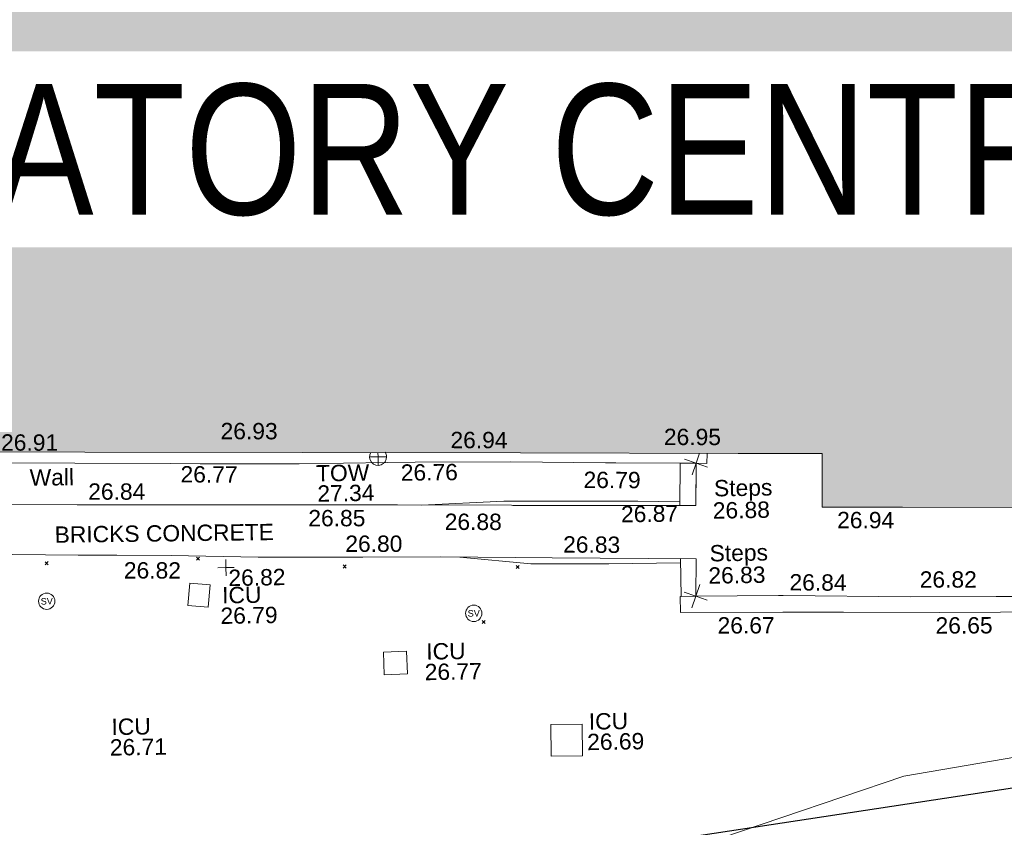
# Model space of a CAD drawing. Header units: millimetres. Extents: x -290717 to 520720, y -88450 to 287762.
# Tile 233 of 256: x 93907 to 116515, y -39666 to -21134. Entities that reach past the tile are written whole.
import ezdxf

# ---------------------------------------------------------------- set-up
doc = ezdxf.new("R2010")
doc.units = ezdxf.units.MM
doc.linetypes.add('IMPORT-UG_ELEC_STREET LIGHTING_QLB2 _2_', pattern=[2700, 1500, -300, 0, -250, 150, -300, 0, -200])
for name, color, linetype, lineweight, true_color in [('00_TOPO_SERV_STOP_VALVE', 7, 'Continuous', 9, 0x666666), ('00_TOPO_TOP_OF_WALL', 7, 'Continuous', 9, 0x666666), ('00_UAV_BUILDING_OUTLINE', 5, 'Continuous', 9, 0x0000ff), ('00_UAV_FOOTPATH', 7, 'Continuous', 9, 0xa50000), ('00_UAV_FORM_LINES', 7, 'Continuous', 9, 0x666666), ('00_UAV_LEVEL_SPOT', 7, 'Continuous', 9, 0x666666), ('00_UAV_SERV_IC', 5, 'Continuous', 9, 0x0000ff), ('00_UAV_STEPS', 7, 'Continuous', 9, 0x666666), ('00_UAV_TOP_OF_WALL', 7, 'Continuous', 9, 0x666666), ('00_UAV_TREE_LINE', 7, 'Continuous', 9, 0x52a552), ('00_UAV_WALL', 7, 'Continuous', 9, 0x7c00a5), ('12333-PUM-2D-U-0001-C01 - Rev2_REVIT IMPORT_dwg', 7, 'Continuous', 9, 0x767676), ('A_RHA_Line', 7, 'Continuous', 9, 0x00a600), ('PUM-SURVEY BOUNDARY_EXTENT', 190, 'Continuous', 25, 0x7f00ff)]:
    doc.layers.add(name, color=color, linetype=linetype, lineweight=lineweight, true_color=true_color)
for name, color, linetype, lineweight in [('00_UAV_SURVEY_TEXT', 7, 'Continuous', 9), ('A_RHA_Detail', 7, 'Continuous', 9), ('A_RHA_Text', 7, 'Continuous', 9), ('GEN-TEXT', 7, 'Continuous', 9)]:
    doc.layers.add(name, color=color, linetype=linetype, lineweight=lineweight)
doc.styles.add('Arial Narrow', font='ARIALN.TTF', dxfattribs={"height": 3000})
doc.styles.add('Swis721 Lt BT', font='swissl.ttf', dxfattribs={"height": 400})
doc.styles.add('Swis721 Lt BT_2', font='swissl.ttf', dxfattribs={"height": 375})

# ---------------------------------------------------------------- blocks, each defined once
blk = doc.blocks.new('12333-PUM-2D-U-0001-C01 - Rev2_REVIT IMPORT_dwg_MSL_Sluice_Valve_SYM-2077246-Site Location Plan Existing')
at = {"layer": '00_TOPO_SERV_STOP_VALVE', "color": 254, "true_color": 0xcccccc}
blk.add_circle((0, 0), 500, dxfattribs=at)
at = {"layer": '00_TOPO_SERV_STOP_VALVE', "insert": (0, 199), "char_height": 400, "width": 785.11, "attachment_point": 2, "line_spacing_factor": 1.005062, "style": 'Swis721 Lt BT'}
blk.add_mtext('SV', dxfattribs=at)
blk = doc.blocks.new('12333-PUM-2D-U-0001-C01 - Rev2_REVIT IMPORT_dwg_MSL_Node_Linework_1-V138-Site Location Plan Existing')
at = {"layer": '00_UAV_STEPS', "color": 254, "true_color": 0xcccccc, "flags": 128}
for points in [[(219, 602), (0, 0), (-705, 257)], [(705, -257), (0, 0), (-257, -705)]]:
    blk.add_lwpolyline(points, dxfattribs=at)
blk = doc.blocks.new('12333-PUM-2D-U-0001-C01 - Rev2_REVIT IMPORT_dwg_MSL_Node_Linework_1-2077247-Site Location Plan Existing')
at = {"layer": '00_UAV_STEPS', "color": 254, "true_color": 0xcccccc, "flags": 128}
for points in [[(257, 705), (0, 0), (-705, 257)], [(705, -257), (0, 0), (-257, -705)]]:
    blk.add_lwpolyline(points, dxfattribs=at)
blk = doc.blocks.new('12333-PUM-2D-U-0001-C01 - Rev2_REVIT IMPORT_dwg_TOW-V140-Site Location Plan Existing')
at = {"layer": '00_TOPO_TOP_OF_WALL', "color": 254, "true_color": 0xcccccc, "flags": 128}
for points in [[(0, 257), (0, 0), (-525, 0)], [(525, 0), (0, 0), (0, -525)]]:
    blk.add_lwpolyline(points, dxfattribs=at)
at = {"layer": '00_TOPO_TOP_OF_WALL', "color": 254, "true_color": 0xcccccc}
for start, end in [(147.5547, 360), (360, 31.16163)]:
    blk.add_arc((0, 0), 525, start, end, dxfattribs=at)
blk = doc.blocks.new('12333-PUM-2D-U-0001-C01 - Rev2_REVIT IMPORT_dwg_UAV-2077255-Site Location Plan Existing')
at = {"layer": '00_UAV_LEVEL_SPOT', "color": 254, "true_color": 0xcccccc, "flags": 128}
for points in [[(0, -500), (0, 0), (-500, 0)], [(500, 0), (0, 0), (0, 500)]]:
    blk.add_lwpolyline(points, dxfattribs=at)
blk = doc.blocks.new('12333-PUM-2D-U-0001-C01 - Rev2_REVIT IMPORT_dwg_MGS62954_T2_Galway_ITM_3d_Rev1-2077680-Site Location Plan Existing')
at = {"layer": '00_UAV_FOOTPATH', "color": 254, "true_color": 0xcccccc, "flags": 128}
for points in [[(533982576, 725522686), (533982533, 725521771), (533984961, 725521721), (533986617, 725521691), (533987558, 725521674), (533990333, 725521643), (533991615, 725521605), (533992798, 725521569), (533996613, 725521495), (533996772, 725521492), (534001613, 725521408), (534003962, 725521367), (534006581, 725521313), (534006611, 725521312), (534010811, 725521232), (534010830, 725522032), (534010834, 725522205)], [(533982500, 725520547), (533984523, 725520567), (533986738, 725520499), (533987499, 725520483), (533989023, 725520450), (533991600, 725520415), (533992498, 725520412), (533994347, 725520405), (533996609, 725520341), (533997497, 725520325), (533998747, 725520301), (534000741, 725520228), (534002495, 725520195), (534003148, 725520183), (534004936, 725520157), (534007493, 725520095), (534010797, 725520014), (534010773, 725519155)]]:
    blk.add_lwpolyline(points, dxfattribs=at)
at = {"layer": '00_UAV_FORM_LINES', "color": 254, "true_color": 0xcccccc, "flags": 128}
for points in [[(534004512, 725521356), (534006407, 725521409), (534009486, 725521355), (534010448, 725521328)], [(534010439, 725519924), (534008792, 725519932), (534007002, 725519966), (534005376, 725520146)]]:
    blk.add_lwpolyline(points, dxfattribs=at)
at = {"layer": '00_UAV_SERV_IC', "color": 254, "true_color": 0xcccccc, "flags": 128}
for points in [[(533999162, 725519656), (533999629, 725519608), (533999577, 725519100), (533999110, 725519148)], [(534003593, 725517477), (534003581, 725517993), (534004111, 725518006), (534004123, 725517490)], [(533996404, 725516485), (533997150, 725516471), (533997135, 725515668), (533996389, 725515682)], [(534007393, 725515544), (534007399, 725516269), (534008118, 725516263), (534008112, 725515538)]]:
    blk.add_lwpolyline(points, close=True, dxfattribs=at)
at = {"layer": '00_UAV_STEPS', "color": 254, "true_color": 0xcccccc, "flags": 128}
for points in [[(534010811, 725521232), (534010446, 725521239), (534010468, 725522213), (534010834, 725522205)], [(534010438, 725519156), (534010439, 725520022), (534010797, 725520014), (534010773, 725519155)]]:
    blk.add_lwpolyline(points, close=True, dxfattribs=at)
at = {"layer": '00_UAV_TREE_LINE', "color": 254, "true_color": 0xcccccc, "flags": 128}
blk.add_lwpolyline([(534018667, 725515428), (534015477, 725514942), (534011249, 725513592)], dxfattribs=at)
at = {"layer": '00_UAV_WALL', "color": 254, "true_color": 0xcccccc, "flags": 128}
for points in [[(533989053, 725522858), (533989051, 725522568), (533991671, 725522528), (533993759, 725522508), (533994494, 725522500), (533996571, 725522459), (533998758, 725522408), (533999453, 725522391), (534001721, 725522353), (534003757, 725522347), (534004386, 725522345), (534006579, 725522311), (534008756, 725522251), (534008989, 725522244), (534010818, 725522206), (534010834, 725522205), (534011084, 725522196), (534011093, 725522427)], [(534019524, 725518641), (534017762, 725518664), (534016357, 725518682), (534014157, 725518730), (534012763, 725518751), (534010417, 725518785), (534010418, 725519156), (534010773, 725519155), (534012674, 725519135), (534012784, 725519134), (534015708, 725519057), (534017673, 725519028), (534018503, 725519015)]]:
    blk.add_lwpolyline(points, dxfattribs=at)
at = {"xscale": 0.375, "yscale": 0.375, "zscale": 0.375}
for name, p in [('12333-PUM-2D-U-0001-C01 - Rev2_REVIT IMPORT_dwg_TOW-V140-Site Location Plan Existing', (534003536, 725522479)), ('12333-PUM-2D-U-0001-C01 - Rev2_REVIT IMPORT_dwg_MSL_Node_Linework_1-V138-Site Location Plan Existing', (534010834, 725522205)), ('12333-PUM-2D-U-0001-C01 - Rev2_REVIT IMPORT_dwg_UAV-2077255-Site Location Plan Existing', (534000000, 725520000)), ('12333-PUM-2D-U-0001-C01 - Rev2_REVIT IMPORT_dwg_MSL_Sluice_Valve_SYM-2077246-Site Location Plan Existing', (533995873, 725519299)), ('12333-PUM-2D-U-0001-C01 - Rev2_REVIT IMPORT_dwg_MSL_Node_Linework_1-2077247-Site Location Plan Existing', (534010773, 725519155)), ('12333-PUM-2D-U-0001-C01 - Rev2_REVIT IMPORT_dwg_MSL_Sluice_Valve_SYM-2077246-Site Location Plan Existing', (534005671, 725518850))]:
    blk.add_blockref(name, p, dxfattribs=at)
at = {"layer": '00_UAV_BUILDING_OUTLINE', "color": 251, "true_color": 0x666666, "char_height": 375, "width": 1495.9, "attachment_point": 1, "rotation": 358.88, "line_spacing_factor": 1.005062, "style": 'Swis721 Lt BT_2'}
for s, insert in [('26.93', (533999935, 725523321)), ('26.91', (533994891, 725523147)), ('26.94', (534005209, 725523024)), ('26.95', (534010110, 725523010)), ('26.94', (534014054, 725521033))]:
    blk.add_mtext(s, dxfattribs=dict(at, insert=insert))
at = {"layer": '00_UAV_FOOTPATH', "color": 251, "true_color": 0x666666, "char_height": 375, "width": 1495.9, "attachment_point": 1, "line_spacing_factor": 1.005062, "style": 'Swis721 Lt BT_2'}
for s, insert, rotation in [('26.84', (533996872, 725521986), 358.9858), ('26.85', (534001914, 725521288), 359.004), ('26.87', (534009091, 725521254), 359.7494), ('26.88', (534005044, 725521150), 358.9095), ('26.80', (534002753, 725520686), 359.0113), ('26.83', (534007755, 725520584), 358.5974), ('26.82', (533997659, 725520164), 358.9282)]:
    blk.add_mtext(s, dxfattribs=dict(at, insert=insert, rotation=rotation))
at = {"layer": '00_UAV_LEVEL_SPOT', "insert": (534000052, 725519949), "char_height": 375, "width": 1495.9, "attachment_point": 1, "line_spacing_factor": 1.005062, "style": 'Swis721 Lt BT_2'}
blk.add_mtext('26.82', dxfattribs=at)
at = {"layer": '00_UAV_SERV_IC', "color": 251, "true_color": 0x666666, "char_height": 375, "attachment_point": 1, "line_spacing_factor": 1.005062, "style": 'Swis721 Lt BT_2'}
for s, insert, width in [('ICU', (533999901, 725519552), 1021.01), ('26.79', (533999856, 725519082), 1495.9), ('ICU', (534004565, 725518180), 1021.01), ('26.77', (534004521, 725517709), 1495.9), ('ICU', (533997308, 725516576), 1021.01), ('ICU', (534008268, 725516509), 1021.01), ('26.71', (533997263, 725516105), 1495.9), ('26.69', (534008223, 725516039), 1495.9)]:
    blk.add_mtext(s, dxfattribs=dict(at, insert=insert, width=width))
at = {"layer": '00_UAV_STEPS', "char_height": 375, "attachment_point": 1, "line_spacing_factor": 1.005062, "style": 'Swis721 Lt BT_2'}
for s, insert, width in [('Steps', (534011236, 725521810), 1552.89), ('26.88', (534011199, 725521300), 1495.9), ('Steps', (534011109, 725520320), 1552.89), ('26.83', (534011072, 725519810), 1495.9)]:
    blk.add_mtext(s, dxfattribs=dict(at, insert=insert, width=width))
at = {"layer": '00_UAV_SURVEY_TEXT', "color": 251, "true_color": 0x666666, "insert": (533996081, 725521010), "char_height": 375, "width": 5617.94, "attachment_point": 1, "rotation": 359.7243, "line_spacing_factor": 1.005062, "style": 'Swis721 Lt BT_2'}
blk.add_mtext('BRICKS CONCRETE', dxfattribs=at)
at = {"layer": '00_UAV_TOP_OF_WALL', "char_height": 375, "attachment_point": 1, "line_spacing_factor": 1.005062, "style": 'Swis721 Lt BT_2'}
for s, insert, width in [('TOW', (534002106, 725522312), 1343.94), ('27.34', (534002128, 725521848), 1495.9)]:
    blk.add_mtext(s, dxfattribs=dict(at, insert=insert, width=width))
at = {"layer": '00_UAV_WALL', "color": 251, "true_color": 0x666666, "char_height": 375, "attachment_point": 1, "line_spacing_factor": 1.005062, "style": 'Swis721 Lt BT_2'}
for s, insert, width, rotation in [('Wall', (533995531, 725522331), 1130.24, 359.5851), ('26.77', (533998999, 725522346), 1495.9, 358.7676), ('26.76', (534004053, 725522296), 1495.9, 359.5626), ('26.79', (534008249, 725522057), 1495.9, 358.7008), ('26.84', (534012936, 725519624), 1495.9, 358.5915), ('26.82', (534015925, 725519635), 1495.9, 359.0691), ('26.67', (534011266, 725518663), 1495.9, 359.1575), ('26.65', (534016269, 725518574), 1495.9, 359.2583)]:
    blk.add_mtext(s, dxfattribs=dict(at, insert=insert, width=width, rotation=rotation))
blk = doc.blocks.new('12333-PUM-2D-U-0001-C01 - Rev2_REVIT IMPORT_dwg-1620468-Site Location Plan Existing')
at = {"layer": 'GEN-TEXT', "color": 253, "true_color": 0xaaaaaa}
for p, q in [((358245, -95674), (358316, -95603)), ((358316, -95674), (358245, -95603)), ((354772, -95718), (354843, -95647)), ((354843, -95718), (354772, -95647)), ((361612, -95913), (361683, -95842)), ((361683, -95913), (361612, -95842)), ((365583, -95994), (365654, -95923)), ((365654, -95994), (365583, -95923)), ((364780, -97243), (364851, -97172)), ((364851, -97243), (364780, -97172))]:
    blk.add_line(p, q, dxfattribs=at)
at = {"layer": 'PUM-SURVEY BOUNDARY_EXTENT', "color": 201, "true_color": 0xd4aaff, "flags": 128}
blk.add_lwpolyline([(251950, -124072), (259237, -119988), (323874, -112520), (334940, -105533), (357850, -103777), (392540, -99127), (407227, -92450), (410397, -84600), (409218, -80398), (407088, -76497), (402381, -67044), (394609, -62225), (368049, -53126), (365752, -39739), (374423, -19957), (379271, -1194)], dxfattribs=at)
blk.add_blockref('12333-PUM-2D-U-0001-C01 - Rev2_REVIT IMPORT_dwg_MGS62954_T2_Galway_ITM_3d_Rev1-2077680-Site Location Plan Existing', (-533641080, -725615854))

msp = doc.modelspace()

# ---------------------------------------------------------------- hatches: boundary and pattern name
at = {"layer": 'A_RHA_Detail', "true_color": 0xc0c0c0}
h = msp.add_hatch(color=9, dxfattribs=at)
h.paths.add_polyline_path([(-80881, -68503), (-80401, -68483), (-80401, -62985), (-24475, -63009), (-24456, -50840), (-36623, -50832), (-36623, -44229), (-50959, -44214), (-50959, -42574), (-54564, -42571), (-54566, -45054), (-92409, -45027), (-92412, -49202), (-100062, -49202), (-100052, -64853), (-86121, -64853), (-86092, -62958), (-84861, -62958), (-84855, -68240), (-80871, -68240)])
h.paths.add_polyline_path([(-137239, -68462), (-132720, -68433), (-132847, -62850), (-130455, -62917), (-130498, -61356), (-117581, -61423), (-117492, -49184), (-125137, -49178), (-125134, -45033), (-163007, -45006), (-163007, -44090), (-163124, -44090), (-163123, -42384), (-166564, -42384), (-166565, -44044), (-193158, -44025), (-193195, -62864), (-137270, -62917), (-137254, -65680)])
h.paths.add_polyline_path([(120311, -32334), (120312, -31611), (133451, -31638), (133469, -19718), (121296, -19692), (121320, -8191), (112277, -8172), (112263, -14811), (78286, -14740), (78293, -8167), (76546, -8163), (69356, -8153), (69354, -9157), (68373, -9155), (68373, -13706), (69334, -13708), (69325, -16250), (66623, -16250), (66620, -17995), (65989, -17995), (65985, -19731), (57152, -19712), (57127, -31560), (70278, -31587), (70278, -32272), (78264, -32285), (78267, -31020), (112336, -31091), (112336, -32318), (119781, -32333)])
h.paths.add_polyline_path([(7504, -1791), (15482, -674), (15484, 148), (56188, 206), (56156, 14338), (18017, 14236), (17968, 34313), (21727, 34324), (21709, 40608), (18010, 40608), (17996, 45484), (9770, 45421), (3966, 45443), (3985, 14177), (1023, 14177), (-277, 14191), (-232, 5977), (-226, 194), (1220, 180), (7478, 143), (7489, -674)])
h.paths.add_polyline_path([(77756, 53), (77730, 1700), (94464, 1660), (94606, 17991), (88810, 18015), (88800, 14437), (69414, 14458), (69377, 100), (70761, 92)])
h.paths.add_polyline_path([(61252, 46454), (105775, 46473), (105768, 61853), (92285, 61853), (92309, 65784), (96107, 65768), (96060, 75209), (101085, 75072), (104988, 74765), (108404, 74364), (112009, 73787), (115645, 73050), (116891, 72762), (120209, 71893), (120865, 71704), (124136, 70670), (127436, 69481), (127820, 69395), (128274, 69332), (128732, 69307), (129190, 69320), (129645, 69372), (130095, 69461), (130535, 69588), (130963, 69751), (131376, 69950), (131771, 70182), (132163, 70461), (132496, 70742), (132821, 71065), (133117, 71414), (133384, 71787), (133617, 72179), (133817, 72591), (133983, 73018), (134112, 73458), (134204, 73907), (134258, 74362), (134273, 74820), (134251, 75277), (134190, 75731), (134091, 76179), (133955, 76617), (133783, 77041), (133576, 77450), (133336, 77840), (133064, 78209), (132762, 78554), (132432, 78872), (132077, 79161), (131698, 79420), (131300, 79646), (131094, 79746), (132146, 83110), (122788, 86283), (121604, 82800), (117096, 83871), (116842, 83526), (116121, 91222), (110238, 91274), (110194, 90435), (104988, 90486), (104973, 94310), (103746, 94310), (103840, 122852), (96365, 122932), (96350, 123952), (104556, 123902), (104607, 120249), (125503, 120134), (125662, 137657), (114480, 137699), (114382, 129150), (104644, 129188), (104578, 126217), (101184, 126159), (101265, 135959), (89967, 135989), (89928, 125824), (93631, 125841), (93581, 122932), (88697, 122905), (88679, 95739), (86378, 95739), (86378, 96178), (83280, 96201), (83274, 95736), (70170, 95733), (70166, 96272), (66675, 96257), (66655, 95756), (65785, 95756), (65888, 117471), (53473, 117488), (53434, 98570), (40649, 98570), (40610, 94406), (38854, 94410), (38849, 89464), (40612, 89518), (40665, 86258), (38372, 86306), (38370, 76901), (50938, 76944), (50923, 74599), (56485, 74589), (56485, 75195), (92465, 75233), (92646, 71767), (89811, 69363), (85313, 69361), (85313, 66907), (75210, 66903), (75210, 63816), (70819, 63816), (70819, 64253), (69457, 64253), (69456, 66902), (61303, 66899), (61305, 63970), (70500, 63970), (70500, 61853), (61246, 61849), (61252, 46455)])
h.paths.add_polyline_path([(-17153, 48569), (-17153, 60770), (-29363, 60775), (-29363, 67399), (-43507, 67405), (-43489, 69093), (-45766, 69109), (-45794, 67405), (-47272, 67404), (-47272, 66455), (-86005, 66469), (-86007, 60522), (-92663, 60522), (-92667, 50184), (-79752, 50180), (-79752, 48591), (-17158, 48569)])
h.paths.add_polyline_path([(-201056, 48629), (-138378, 48635), (-138378, 50133), (-125468, 50134), (-125469, 60566), (-132187, 60566), (-132187, 66533), (-170643, 66806), (-170643, 67739), (-200340, 67489), (-200349, 60828), (-201058, 60828), (-201057, 51102)])
h.paths.add_polyline_path([(-240052, 54769), (-239444, 54811), (-239187, 54842), (-238765, 54941), (-238382, 55122), (-237990, 55355), (-237269, 55936), (-237030, 56229), (-236793, 56569), (-236555, 57004), (-236433, 57267), (-236300, 57753), (-236251, 58017), (-236236, 58516), (-236233, 58988), (-236214, 59823), (-236364, 59821), (-236634, 60698), (-236392, 61432), (-236225, 61435), (-236202, 62638), (-232564, 62639), (-232564, 63049), (-232732, 63049), (-232860, 63458), (-232732, 63914), (-232561, 63914), (-232522, 70598), (-240629, 70599), (-240630, 72351), (-246413, 72347), (-246413, 70616), (-254450, 70619), (-254455, 70754), (-254470, 73192), (-263883, 73268), (-263902, 68261), (-263715, 68260), (-263553, 67820), (-263719, 67392), (-263914, 67392), (-263957, 58634), (-260181, 58611), (-260192, 56354), (-257185, 56339), (-257213, 57093), (-257339, 57093), (-257471, 57532), (-257339, 58062), (-257203, 58064), (-257174, 58599), (-256478, 58575), (-256478, 58789), (-256013, 58912), (-255397, 58781), (-255397, 58596), (-243810, 58586), (-243805, 58352), (-243741, 57885), (-243619, 57422), (-243424, 56944), (-243247, 56608), (-243003, 56250), (-242732, 55933), (-242372, 55603), (-242141, 55425), (-241805, 55217), (-241529, 55077), (-241101, 54917), (-240836, 54841), (-240453, 54789), (-240203, 54777)])
h.paths.add_polyline_path([(40277, 59895), (40329, 69197), (36589, 69218), (36619, 74674), (32264, 74687), (32233, 69156), (11917, 69270), (11967, 78219), (29088, 78123), (29143, 88141), (15719, 88216), (15733, 90590), (4594, 90652), (4525, 78265), (10097, 78234), (10077, 74773), (4548, 74804), (4466, 60107), (19126, 60025), (19140, 62528), (31739, 62457), (31725, 59943), (38370, 59906)])
h.paths.add_polyline_path([(-246083, 72334), (-246083, 72334), (-246208, 72334)])
h.paths.add_polyline_path([(-114575, 112178), (-114575, 112178), (-114707, 115802)])
h.paths.add_polyline_path([(-154700, 101760), (-114382, 101776), (-114382, 106927), (-113756, 106927), (-113758, 111847), (-114432, 111847), (-114432, 112178), (-114575, 112178), (-114579, 121707), (-123057, 121707), (-123069, 156453), (-119381, 156454), (-119381, 160166), (-115501, 160167), (-115503, 166207), (-132412, 166600), (-132412, 166666), (-135275, 166665), (-135275, 166628), (-135911, 166628), (-135911, 166352), (-152521, 166346), (-152518, 159143), (-150699, 159118), (-150756, 122561), (-151059, 122561), (-151061, 121302), (-154138, 121373), (-154138, 121865), (-154704, 121867), (-154689, 119352), (-154746, 119352), (-154746, 118722), (-160794, 118749), (-160794, 119411), (-163852, 119422), (-163855, 118762), (-167569, 118779), (-166635, 124395), (-166844, 124471), (-167569, 124708), (-168028, 124841), (-168631, 124991), (-169238, 125117), (-169850, 125220), (-170466, 125298), (-171089, 125352), (-171704, 125381), (-172325, 125386), (-172782, 125375), (-173402, 125337), (-174019, 125276), (-174634, 125190), (-175245, 125081), (-176047, 124896), (-176665, 124725), (-177045, 124609), (-177632, 124405), (-176665, 118819), (-177559, 118822), (-177662, 125263), (-176365, 126543), (-159462, 126320), (-157058, 128609), (-157061, 136153), (-158639, 137740), (-159352, 137740), (-161634, 140201), (-168728, 140257), (-171035, 137943), (-174184, 137943), (-176460, 140292), (-177342, 140292), (-177342, 140358), (-183429, 140356), (-185922, 137917), (-185922, 131757), (-186907, 131757), (-187725, 130810), (-187724, 127376), (-186481, 126305), (-186479, 122327), (-185176, 121059), (-180304, 121059), (-180304, 118802), (-193555, 118802), (-193555, 133118), (-192594, 133118), (-192594, 134201), (-192225, 134201), (-192226, 136615), (-192595, 136615), (-192595, 137734), (-193589, 137734), (-193589, 147475), (-193163, 147493), (-192607, 147551), (-192360, 147590), (-192200, 147617), (-191883, 147683), (-191569, 147762), (-191020, 147932), (-190951, 147956), (-190648, 148071), (-190350, 148198), (-190057, 148336), (-189770, 148486), (-189375, 148717), (-189133, 148873), (-188868, 149059), (-188610, 149255), (-188355, 149465), (-188080, 149714), (-187885, 149902), (-187538, 150274), (-187446, 150378), (-187241, 150629), (-187046, 150888), (-186862, 151154), (-186546, 151670), (-186524, 151707), (-163675, 151670), (-163688, 148134), (-157304, 148136), (-157304, 155760), (-157557, 155765), (-157556, 166678), (-187009, 166700), (-187013, 162054), (-188707, 162045), (-188706, 155022), (-188738, 154651), (-188799, 154283), (-188857, 154035), (-188966, 153679), (-189103, 153333), (-189266, 152998), (-189455, 152677), (-189645, 152421), (-189917, 152104), (-190213, 151809), (-190531, 151539), (-190869, 151294), (-191225, 151076), (-191598, 150887), (-192093, 150683), (-192485, 150570), (-192904, 150482), (-193187, 150441), (-193594, 150407), (-193595, 151460), (-205369, 151455), (-205354, 113350), (-207187, 113349), (-207184, 105991), (-205313, 105991), (-205311, 101770), (-175489, 101781), (-175489, 110890), (-154703, 110898), (-154701, 103310)])
h.paths.add_polyline_path([(193736, 113048), (208865, 114991), (208976, 114127), (216448, 115086), (216039, 118272), (232649, 120405), (233426, 114352), (240632, 115278), (239855, 121330), (256407, 123456), (257092, 118089), (264572, 119041), (261878, 138525), (259179, 138222), (259197, 137439), (254686, 136897), (255413, 131315), (240853, 129522), (239771, 137919), (240650, 138010), (240062, 142777), (239166, 142685), (237631, 151018), (266173, 154561), (271297, 142612), (276532, 144861), (274942, 148528), (302075, 160135), (300216, 164320), (301528, 164907), (300405, 167478), (299017, 166946), (295627, 174519), (294333, 177537), (287289, 174519), (289428, 169661), (272957, 162557), (271943, 164897), (267016, 162764), (268502, 159357), (265200, 157946), (226856, 153147), (227510, 148852), (228281, 141179), (227302, 141050), (227895, 136433), (228749, 136524), (229602, 128024), (217691, 126494), (217642, 126874), (215139, 126553), (215195, 126113), (215016, 126090), (214841, 127450), (192259, 124549), (193486, 114991)])
h.paths.add_polyline_path([(-78076, 117606), (-78076, 117610), (-78070, 129486), (-74723, 129478), (-74723, 125436), (-48016, 125380), (-47997, 135873), (-61198, 135902), (-74715, 135924), (-74724, 131865), (-78070, 131873), (-78063, 149550), (-58292, 149542), (-58292, 148946), (-37708, 148938), (-37708, 159740), (-44148, 159743), (-44148, 162961), (-49830, 162961), (-49831, 160632), (-78494, 160644), (-78494, 161615), (-78739, 161615), (-78692, 168188), (-90845, 168127), (-90963, 152687), (-89065, 152686), (-89080, 117610), (-78375, 117606)])
h.paths.add_polyline_path([(69255, 129236), (69260, 136168), (86068, 136131), (86009, 164703), (58790, 164724), (58790, 170119), (54460, 170122), (54457, 166153), (47042, 166159), (47041, 164669), (39173, 164675), (39173, 164079), (17015, 164095), (17002, 147267), (12660, 147267), (12654, 139138), (17031, 139135), (17025, 129935), (39191, 129919), (39191, 129258), (69014, 129236)])
h.paths.add_polyline_path([(39266, 139468), (33051, 139484), (33088, 153428), (39278, 153412), (39278, 152830), (43058, 152820), (43025, 140093), (39267, 140093)])
h.paths.add_polyline_path([(1980, 189123), (18699, 189180), (18678, 195254), (24349, 195273), (24335, 199551), (28830, 199566), (28798, 208816), (24335, 208806), (24334, 209113), (16812, 209088), (16807, 208844), (6772, 208809), (6797, 201489), (-8471, 201437), (-8471, 200429), (-11856, 200418), (-11824, 190892), (-7615, 190905), (-7615, 190171), (-4609, 190169), (-4608, 190917), (1973, 190939), (1977, 189837)])
h.paths.add_polyline_path([(-20506, 190640), (-20122, 206347), (-41550, 207015), (-41462, 210450), (-31391, 210152), (-31079, 223863), (-44305, 224231), (-44491, 211866), (-47510, 211943), (-47723, 203659), (-47076, 203635), (-47175, 199532), (-46801, 199520), (-46874, 195479), (-44600, 195425), (-44686, 192243), (-38074, 192136), (-38104, 191127), (-21538, 190669)])
h.paths.add_polyline_path([(16801, 195962), (9657, 196015), (9644, 199514), (11632, 199486), (11632, 203322), (16807, 203391), (16801, 195984)])
h.paths.add_polyline_path([(122085, 200536), (122088, 206386), (125211, 206386), (125211, 206646), (126203, 206646), (126203, 207041), (130401, 206979), (130444, 209883), (126203, 209946), (126203, 214624), (127365, 214624), (127365, 225380), (126160, 225380), (126207, 241475), (119483, 241496), (119479, 246182), (109944, 246175), (109953, 233033), (115001, 233033), (115000, 208653), (112026, 208653), (112024, 200539), (122025, 200536)])
h.paths.add_polyline_path([(30087, 200987), (38031, 201029), (38031, 202923), (38110, 202923), (38067, 208828), (38013, 208828), (38012, 209013), (30045, 208970), (30061, 205986)])
h.paths.add_polyline_path([(195986, 205662), (202897, 206052), (202677, 209946), (195766, 209555)])
h.paths.add_polyline_path([(-91652, 206393), (-79454, 206433), (-79629, 238246), (-68904, 238215), (-68919, 246314), (-68757, 246313), (-68755, 246639), (-79620, 246651), (-79607, 247344), (-82155, 247318), (-82155, 247488), (-91641, 247473), (-91639, 246846), (-131470, 246641), (-131470, 250160), (-142857, 250177), (-142864, 246220), (-165119, 246272), (-165040, 253908), (-178677, 253930), (-178700, 238177), (-138599, 238209), (-138548, 206628), (-126647, 206572), (-126667, 234826), (-124963, 234826), (-124969, 234688), (-91596, 234664), (-91651, 207156)])
h.paths.add_polyline_path([(142124, 209114), (152768, 209127), (152745, 227013), (142101, 226999), (142122, 210583)])
h.paths.add_polyline_path([(168999, 209275), (169027, 226860), (161687, 226877), (161648, 209291), (168847, 209275)])
h.paths.add_polyline_path([(49761, 218477), (49794, 223316), (41274, 223363), (41274, 223291), (32187, 223352), (32202, 225553), (20082, 225635), (20035, 218708), (31566, 218630), (31566, 218599), (49547, 218478)])
h.paths.add_polyline_path([(162362, 234154), (162367, 241590), (135261, 241631), (135249, 234198), (160249, 234157)])
h.paths.add_polyline_path([(176459, 246710), (176516, 252173), (168884, 252253), (168935, 257069), (164355, 257117), (164296, 251512), (164417, 251511), (164368, 246837), (172300, 246753)])

# ---------------------------------------------------------------- linework, layer by layer
at = {"layer": 'A_RHA_Line', "color": 7}
for p, q in [((90404, -31045), (95404, -31056)), ((95404, -31056), (100404, -31066)), ((100404, -31066), (105404, -31077)), ((105404, -31077), (110404, -31087)), ((110404, -31087), (112336, -31091)), ((112336, -31091), (112333, -32318)), ((112333, -32318), (114175, -32321)), ((114175, -32321), (119174, -32332))]:
    msp.add_line(p, q, dxfattribs=at)

# ---------------------------------------------------------------- block references
at = {"layer": '12333-PUM-2D-U-0001-C01 - Rev2_REVIT IMPORT_dwg', "color": 254, "linetype": 'IMPORT-UG_ELEC_STREET LIGHTING_QLB2 _2_', "true_color": 0xffd4d4, "rotation": 0.9999999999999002}
msp.add_blockref('12333-PUM-2D-U-0001-C01 - Rev2_REVIT IMPORT_dwg-1620468-Site Location Plan Existing', (-261895, 55870), dxfattribs=at)

# ---------------------------------------------------------------- next in the draw order: texts
at = {"layer": 'A_RHA_Text', "lineweight": 35, "char_height": 3000, "attachment_point": 1, "style": 'Arial Narrow', "bg_fill": 3, "box_fill_scale": 1.25, "bg_fill_color": 256, "bg_fill_true_color": 13158600, "bg_fill_transparency": 0}
for s, insert, width in [('RESPIRATORY CENTRE', (80522, -22608), 48742.6), ('DROP-OFF', (75210, -36478), 21966.24)]:
    msp.add_mtext(s, dxfattribs=dict(at, insert=insert, width=width))

# ---------------------------------------------------------------- next in the draw order: texts
at = {"layer": 'A_RHA_Text', "lineweight": 35, "insert": (75210, -36478), "char_height": 3000, "width": 21966.24, "attachment_point": 1, "style": 'Arial Narrow', "bg_fill": 3, "box_fill_scale": 1.25, "bg_fill_color": 256, "bg_fill_true_color": 13158600, "bg_fill_transparency": 0}
msp.add_mtext('DROP-OFF', dxfattribs=at)

doc.saveas('drawing.dxf')
